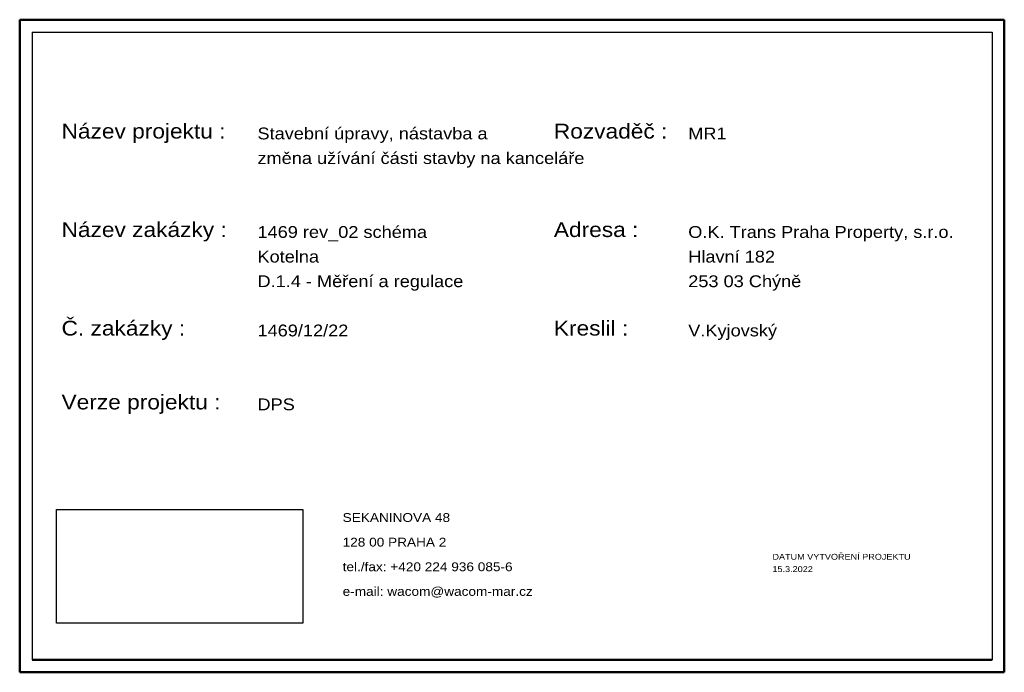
# Model space of a CAD drawing. Header units: millimetres. Extents: x 10 to 410, y 10 to 275.
import ezdxf

# ---------------------------------------------------------------- set-up
doc = ezdxf.new("R2010")
doc.units = ezdxf.units.MM
doc.linetypes.add('Caddy_Solid', pattern=[0])
doc.layers.add('Caddy_1', color=7, linetype='Caddy_Solid', lineweight=25)
doc.layers.add('Caddy_2', color=7, linetype='Caddy_Solid', lineweight=50)
doc.styles.add('Caddy_Arial', font='arial.ttf', dxfattribs={"width": 1.1})
picture_1 = doc.add_image_def('image1.jpg', size_in_pixel=(1084, 500))

# ---------------------------------------------------------------- blocks, each defined once
blk = doc.blocks.new('F8F76A9B2D5D')
at = {"layer": 'Caddy_1', "color": 7, "linetype": 'Caddy_Solid', "lineweight": 50}
for p, q in [((10, 10), (10, 275)), ((10, 275), (410, 275)), ((410, 275), (410, 10)), ((15, 15), (405, 15)), ((410, 10), (10, 10))]:
    blk.add_line(p, q, dxfattribs=at)
at = {"layer": 'Caddy_1', "color": 7, "linetype": 'Caddy_Solid', "lineweight": 25}
for p, q in [((15, 270), (15, 15)), ((15, 270), (405, 270)), ((405, 270), (405, 15))]:
    blk.add_line(p, q, dxfattribs=at)
at = {"layer": 'Caddy_2', "color": 7, "lineweight": 50, "style": 'Caddy_Arial', "width": 1.1}
for s, height, p in [('Název projektu :', 6, (27, 226.75)), ('Stavební úpravy, nástavba a', 4.8, (106.6, 226.4)), ('Rozvaděč :', 6, (227, 226.75)), ('MR1', 4.8, (281.6, 226.4)), ('změna užívání části stavby na kanceláře', 4.8, (106.6, 216.4)), ('Název zakázky :', 6, (27, 186.75)), ('1469 rev_02 schéma', 4.8, (106.6, 186.4)), ('Adresa :', 6, (227, 186.75)), ('O.K. Trans Praha Property, s.r.o.', 4.8, (281.6, 186.4)), ('Kotelna', 4.8, (106.6, 176.4)), ('Hlavní 182', 4.8, (281.6, 176.4)), ('D.1.4 - Měření a regulace', 4.8, (106.6, 166.4)), ('253 03 Chýně', 4.8, (281.6, 166.4)), ('Č. zakázky :', 6, (27, 146.75)), ('Kreslil :', 6, (227, 146.75)), ('V.Kyjovský', 4.8, (281.6, 146.4)), ('1469/12/22', 4.8, (106.6, 146.4)), ('Verze projektu :', 6, (27, 116.75)), ('DPS', 4.8, (106.6, 116.4)), ('SEKANINOVA 48', 3.6, (141.2, 71.05)), ('128 00 PRAHA 2', 3.6, (141.2, 61.05)), ('DATUM VYTVOŘENÍ PROJEKTU', 2.4, (315.8, 55.7)), ('tel./fax: +420 224 936 085-6', 3.6, (141.2, 51.05)), ('15.3.2022', 2.4, (315.8, 50.7)), ('e-mail: wacom@wacom-mar.cz', 3.6, (141.2, 41.05))]:
    blk.add_text(s, height=height, dxfattribs=at).set_placement(p)
at = {"color": 18, "true_color": 0x000000}
image = blk.add_image(picture_1, insert=(25, 30), size_in_units=(100, 46.13), dxfattribs=at)

msp = doc.modelspace()

# ---------------------------------------------------------------- block references
at = {"layer": 'Caddy_1'}
msp.add_blockref('F8F76A9B2D5D', (0, 0, 1), dxfattribs=at)

doc.saveas('drawing.dxf')
